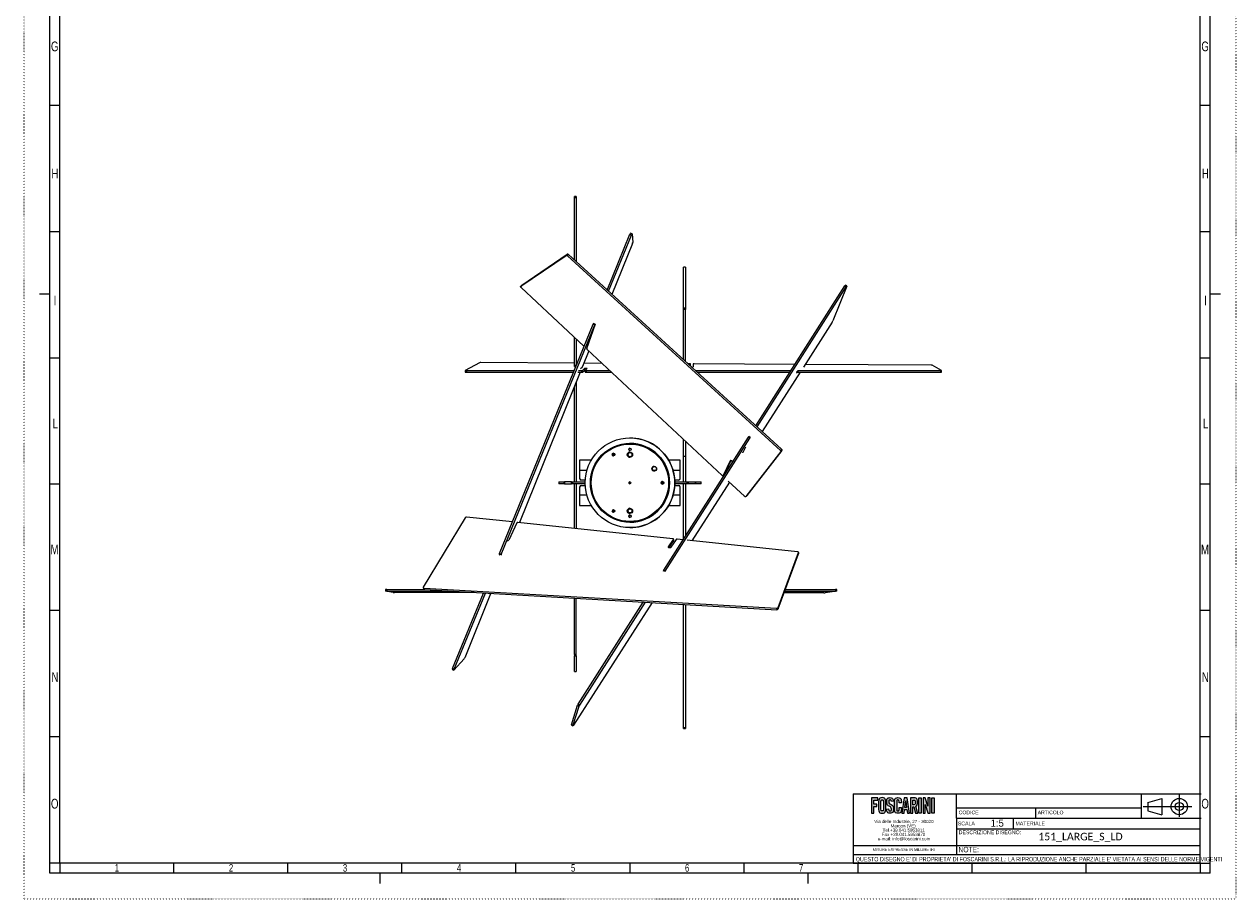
# Model space of a CAD drawing. Header units: millimetres. Extents: x 0 to 594, y 0 to 841.
# Tile 1 of 2: x 0 to 594, y 0 to 429. Entities that reach past the tile are written whole.
import ezdxf
from ezdxf.enums import TextEntityAlignment as Align

# ---------------------------------------------------------------- set-up
doc = ezdxf.new("R2010")
doc.units = ezdxf.units.MM
doc.linetypes.add('SLD-Punti', pattern=[0.635, 0, -0.635])
doc.linetypes.add('SLD-Solido', pattern=[0])
for name, color, linetype in [('CARTIGLIO', 7, 'SLD-Solido'), ('DEFAULT', 15, 'SLD-Solido'), ('FORMAT', 7, 'SLD-Solido')]:
    doc.layers.add(name, color=color, linetype=linetype)
doc.styles.add('SLDTEXTSTYLE0', font='ARIAL.TTF', dxfattribs={"width": 0.948})
doc.styles.add('SLDTEXTSTYLE1', font='ARIAL.TTF', dxfattribs={"width": 0.8058})
doc.styles.add('SLDTEXTSTYLE2', font='ARIALN.TTF', dxfattribs={"width": 0.87})
doc.styles.add('SLDTEXTSTYLE3', font='CALIBRI.TTF')
doc.styles.get("Standard").update_dxf_attribs({"font": 'GOTHIC.TTF'})

# ---------------------------------------------------------------- blocks, each defined once
blk = doc.blocks.new('SW_NOTE_0')
at = {"layer": 'CARTIGLIO', "color": 0, "insert": (0, 2.39), "char_height": 1.8521, "attachment_point": 1, "style": 'SLDTEXTSTYLE0'}
blk.add_mtext('DESCRIZIONE DISEGNO:', dxfattribs=at)
blk = doc.blocks.new('SW_NOTE_0_1')
at = {"layer": 'CARTIGLIO', "color": 0, "insert": (0, 2.31), "char_height": 1.793, "attachment_point": 1, "style": 'SLDTEXTSTYLE1'}
blk.add_mtext('CODICE', dxfattribs=at)
blk = doc.blocks.new('SW_NOTE_0_2')
at = {"layer": 'CARTIGLIO', "color": 0, "insert": (0, 2.39), "char_height": 1.851, "attachment_point": 1, "style": 'SLDTEXTSTYLE0'}
blk.add_mtext('SCALA', dxfattribs=at)
blk = doc.blocks.new('SW_NOTE_0_3')
at = {"layer": 'CARTIGLIO', "color": 0, "insert": (0, 2.31), "char_height": 1.793, "attachment_point": 1, "style": 'SLDTEXTSTYLE0'}
blk.add_mtext('ARTICOLO', dxfattribs=at)
blk = doc.blocks.new('SW_NOTE_0_4')
at = {"layer": 'CARTIGLIO', "color": 0, "insert": (0, 2.39), "char_height": 1.851, "attachment_point": 1, "style": 'SLDTEXTSTYLE0'}
blk.add_mtext('MATERIALE', dxfattribs=at)
blk = doc.blocks.new('SW_NOTE_0_5')
at = {"layer": 'DEFAULT', "color": 0, "insert": (3.28, 4.51), "char_height": 3.5, "attachment_point": 2, "style": 'SLDTEXTSTYLE0'}
blk.add_mtext('1:5', dxfattribs=at)
blk = doc.blocks.new('SW_NOTE_0_6')
at = {"layer": 'CARTIGLIO', "color": 0, "insert": (14.88, 1.71), "char_height": 1.3229, "attachment_point": 2, "style": 'SLDTEXTSTYLE0'}
blk.add_mtext('MISURE ESPRESSE IN MILLIMETRI', dxfattribs=at)
blk = doc.blocks.new('SW_NOTE_0_7')
at = {"layer": 'CARTIGLIO', "color": 0, "insert": (0, 2.73), "char_height": 2.11667, "attachment_point": 1, "style": 'SLDTEXTSTYLE2'}
blk.add_mtext("QUESTO DISEGNO E' DI PROPRIETA' DI FOSCARINI S.R.L.: LA RIPRODUZIONE ANCHE PARZIALE E' VIETATA AI SENSI DELLE NORME VIGENTI", dxfattribs=at)
blk = doc.blocks.new('SW_NOTE_0_8')
at = {"layer": 'CARTIGLIO', "color": 0, "insert": (0, 3.41), "char_height": 2.646, "attachment_point": 1, "style": 'SLDTEXTSTYLE2'}
blk.add_mtext('NOTE:', dxfattribs=at)
blk = doc.blocks.new('SW_NOTE_0_9')
at = {"color": 0, "linetype": 'Continuous', "lineweight": 0, "char_height": 1.5875, "attachment_point": 2, "style": 'SLDTEXTSTYLE0'}
for s, insert in [('Via delle Industrie, 27 - 30020 ', (14.56, 2.05)), ('Marcon (VE)', (14.17, -0.07)), ('Fax +39.041.5953870 ', (14.39, -4.3)), ('Tel.+39.041.5953811 ', (14.47, -2.19)), ('e-mail: info@foscarini.com', (14.59, -6.42))]:
    blk.add_mtext(s, dxfattribs=dict(at, insert=insert))
blk = doc.blocks.new('Blocco1')
at = {"layer": 'FORMAT'}
for points in [[(-99.41, 46.99), (-97.41, 46.99), (-97.41, 48.13), (-100.55, 48.13), (-100.55, 40.69), (-99.41, 40.69), (-99.41, 43.96), (-97.92, 43.96), (-97.92, 45.1), (-99.41, 45.1)], [(-76.23, 40.69), (-77.37, 40.69), (-77.37, 48.13), (-76.23, 48.13)], [(-71.83, 48.13), (-72.91, 48.13), (-72.91, 43.98), (-74.22, 48.13), (-75.29, 48.13), (-75.29, 40.69), (-74.22, 40.69), (-74.22, 44.8), (-72.91, 40.71), (-72.91, 40.71), (-72.91, 40.69), (-71.83, 40.69)], [(-69.8, 40.69), (-70.94, 40.69), (-70.94, 48.13), (-69.8, 48.13)]]:
    blk.add_hatch(color=256, dxfattribs=at).paths.add_polyline_path(points, flags=0)
h = blk.add_hatch(color=256, dxfattribs=at)
edge = h.paths.add_edge_path(flags=0)
edge.add_spline(control_points=[(-97.07, 42.49), (-97.07, 41.44), (-96.52, 40.59), (-95.35, 40.59), (-94.17, 40.59), (-93.62, 41.44), (-93.62, 42.49)], knot_values=[0, 0, 0, 0, 1, 2, 3, 4, 4, 4, 4], weights=[1, 1, 1, 1, 1, 1, 1], degree=3, periodic=0)
edge.add_line((-93.62, 42.49), (-93.62, 46.32))
edge.add_spline(control_points=[(-93.62, 46.32), (-93.62, 47.37), (-94.17, 48.23), (-95.35, 48.23), (-96.52, 48.23), (-97.07, 47.37), (-97.07, 46.32)], knot_values=[0, 0, 0, 0, 1, 2, 3, 4, 4, 4, 4], weights=[1, 1, 1, 1, 1, 1, 1], degree=3, periodic=0)
edge.add_line((-97.07, 46.32), (-97.07, 42.49))
edge = h.paths.add_edge_path(flags=0)
edge.add_line((-95.94, 42.52), (-95.94, 46.29))
edge.add_spline(control_points=[(-95.94, 46.29), (-95.94, 46.85), (-95.8, 47.12), (-95.35, 47.12), (-94.89, 47.12), (-94.75, 46.85), (-94.75, 46.29)], knot_values=[0, 0, 0, 0, 1, 2, 3, 4, 4, 4, 4], weights=[1, 1, 1, 1, 1, 1, 1], degree=3, periodic=0)
edge.add_line((-94.75, 46.29), (-94.75, 42.52))
edge.add_spline(control_points=[(-94.75, 42.52), (-94.75, 41.97), (-94.89, 41.7), (-95.35, 41.7), (-95.8, 41.7), (-95.94, 41.97), (-95.94, 42.52)], knot_values=[0, 0, 0, 0, 1, 2, 3, 4, 4, 4, 4], weights=[1, 1, 1, 1, 1, 1, 1], degree=3, periodic=0)
h = blk.add_hatch(color=256, dxfattribs=at)
edge = h.paths.add_edge_path(flags=0)
edge.add_spline(control_points=[(-90.84, 46.29), (-90.89, 46.93), (-91.19, 47.12), (-91.44, 47.12), (-91.8, 47.12), (-92.05, 46.85), (-92.05, 46.39), (-92.05, 45.12), (-89.77, 44.51), (-89.77, 42.49), (-89.77, 41.27), (-90.5, 40.59), (-91.55, 40.59), (-92.59, 40.59), (-93.19, 41.54), (-93.23, 42.65)], knot_values=[0, 0, 0, 0, 1, 2, 3, 4, 5, 6, 7, 8, 9, 10, 11, 12, 13, 13, 13, 13], weights=[1, 1, 1, 1, 1, 1, 1, 1, 1, 1, 1, 1, 1, 1, 1, 1], degree=3, periodic=0)
edge.add_line((-93.23, 42.65), (-92.16, 42.82))
edge.add_spline(control_points=[(-92.16, 42.82), (-92.12, 42.07), (-91.85, 41.7), (-91.49, 41.7), (-91.1, 41.7), (-90.84, 41.94), (-90.84, 42.38), (-90.84, 43.85), (-93.12, 44.24), (-93.12, 46.38), (-93.12, 47.56), (-92.49, 48.23), (-91.38, 48.23), (-90.47, 48.23), (-89.87, 47.48), (-89.77, 46.43)], knot_values=[0, 0, 0, 0, 1, 2, 3, 4, 5, 6, 7, 8, 9, 10, 11, 12, 13, 13, 13, 13], weights=[1, 1, 1, 1, 1, 1, 1, 1, 1, 1, 1, 1, 1, 1, 1, 1], degree=3, periodic=0)
edge.add_line((-89.77, 46.43), (-90.84, 46.29))
h = blk.add_hatch(color=256, dxfattribs=at)
edge = h.paths.add_edge_path(flags=0)
edge.add_line((-85.91, 45.64), (-87.05, 45.64))
edge.add_line((-87.05, 45.64), (-87.05, 46.22))
edge.add_spline(control_points=[(-87.05, 46.22), (-87.05, 46.85), (-87.31, 47.12), (-87.6, 47.12), (-88.06, 47.12), (-88.2, 46.85), (-88.2, 46.29)], knot_values=[0, 0, 0, 0, 1, 2, 3, 4, 4, 4, 4], weights=[1, 1, 1, 1, 1, 1, 1], degree=3, periodic=0)
edge.add_line((-88.2, 46.29), (-88.2, 42.52))
edge.add_spline(control_points=[(-88.2, 42.52), (-88.2, 41.97), (-88.06, 41.7), (-87.6, 41.7), (-87.19, 41.7), (-87.05, 41.97), (-87.05, 42.45)], knot_values=[0, 0, 0, 0, 1, 2, 3, 4, 4, 4, 4], weights=[1, 1, 1, 1, 1, 1, 1], degree=3, periodic=0)
edge.add_line((-87.05, 42.45), (-87.05, 43.35))
edge.add_line((-87.05, 43.35), (-85.91, 43.35))
edge.add_line((-85.91, 43.35), (-85.91, 42.49))
edge.add_spline(control_points=[(-85.91, 42.49), (-85.91, 41.44), (-86.46, 40.59), (-87.6, 40.59), (-88.79, 40.59), (-89.34, 41.44), (-89.34, 42.49)], knot_values=[0, 0, 0, 0, 1, 2, 3, 4, 4, 4, 4], weights=[1, 1, 1, 1, 1, 1, 1], degree=3, periodic=0)
edge.add_line((-89.34, 42.49), (-89.34, 46.32))
edge.add_spline(control_points=[(-89.34, 46.32), (-89.34, 47.37), (-88.79, 48.23), (-87.6, 48.23), (-86.46, 48.23), (-85.91, 47.3), (-85.91, 46.19)], knot_values=[0, 0, 0, 0, 1, 2, 3, 4, 4, 4, 4], weights=[1, 1, 1, 1, 1, 1, 1], degree=3, periodic=0)
edge.add_line((-85.91, 46.19), (-85.91, 45.64))
h = blk.add_hatch(color=256, dxfattribs=at)
h.paths.add_polyline_path([(-83.2, 42.37), (-82.93, 40.7), (-81.86, 40.7), (-83.05, 48.14), (-84.48, 48.14), (-85.66, 40.7), (-84.59, 40.7), (-84.33, 42.37)], flags=0)
h.paths.add_polyline_path([(-83.76, 46.65), (-83.37, 43.44), (-84.16, 43.44)], flags=0)
h = blk.add_hatch(color=256, dxfattribs=at)
edge = h.paths.add_edge_path(flags=0)
edge.add_line((-79.03, 40.69), (-77.92, 40.69))
edge.add_line((-77.92, 40.69), (-77.92, 40.69))
edge.add_line((-77.92, 40.69), (-77.92, 40.69))
edge.add_line((-77.92, 40.69), (-77.98, 40.91))
edge.add_line((-77.98, 40.91), (-78.82, 44.06))
edge.add_spline(control_points=[(-78.82, 44.06), (-78.46, 44.26), (-78.07, 44.74), (-78.07, 45.93), (-78.07, 47.52), (-78.69, 48.13), (-79.89, 48.13)], knot_values=[0, 0, 0, 0, 1, 2, 3, 4, 4, 4, 4], weights=[1, 1, 1, 1, 1, 1, 1], degree=3, periodic=0)
edge.add_line((-79.89, 48.13), (-81.39, 48.13))
edge.add_line((-81.39, 48.13), (-81.39, 40.69))
edge.add_line((-81.39, 40.69), (-80.32, 40.69))
edge.add_line((-80.32, 40.69), (-80.32, 43.74))
edge.add_spline(control_points=[(-80.32, 43.74), (-80.16, 43.74), (-79.98, 43.75), (-79.85, 43.76)], knot_values=[0, 0, 0, 0, 1, 1, 1, 1], weights=[1, 1, 1, 1], degree=3, periodic=0)
edge.add_line((-79.85, 43.76), (-79.03, 40.69))
edge = h.paths.add_edge_path(flags=0)
edge.add_spline(control_points=[(-79.94, 47.08), (-79.36, 47.08), (-79.14, 46.82), (-79.14, 45.93), (-79.14, 45.05), (-79.36, 44.79), (-79.94, 44.79)], knot_values=[0, 0, 0, 0, 1, 2, 3, 4, 4, 4, 4], weights=[1, 1, 1, 1, 1, 1, 1], degree=3, periodic=0)
edge.add_line((-79.94, 44.79), (-80.32, 44.79))
edge.add_line((-80.32, 44.79), (-80.32, 47.08))
edge.add_line((-80.32, 47.08), (-79.94, 47.08))
at = {"layer": 'CARTIGLIO', "color": 208, "linetype": 'SLD-Solido', "lineweight": 18, "true_color": 0x400040}
for p, q in [((-109.59, 50.15), (-58.81, 50.15)), ((-58.81, 38.2), (-58.81, 50.15)), ((-58.81, 50.15), (61.25, 50.15)), ((31.84, 38.2), (31.84, 50.15)), ((-58.81, 43.3), (31.84, 43.3)), ((-20.05, 43.3), (-20.05, 38.2)), ((-58.81, 38.2), (-58.81, 24.66)), ((-58.81, 38.2), (61.25, 38.2)), ((-55.6, 40.25), (-55.6, 40.25)), ((-31.12, 38.2), (-31.12, 32.88)), ((-58.81, 32.88), (60.69, 32.88)), ((-58.81, 24.66), (-109.59, 24.66)), ((60.69, 24.66), (-58.81, 24.66)), ((-58.81, 24.66), (-58.81, 20.34)), ((60.69, 20.34), (60.69, 24.66)), ((60.69, 20.29), (60.69, 24.66)), ((-109.59, 20.34), (60.69, 20.34)), ((60.69, 16.08), (60.69, 20.34)), ((60.69, 16.08), (60.69, 20.29)), ((-109.59, 16.08), (60.69, 16.08)), ((-109.59, 16.08), (60.69, 16.08)), ((-109.59, 16.08), (60.69, 16.08))]:
    blk.add_line(p, q, dxfattribs=at)
at = {"layer": 'FORMAT', "color": 208, "true_color": 0x400040}
for p, q in [((-109.59, 50.15), (-109.59, 16.08)), ((35, 45.8), (41.93, 47.8)), ((41.93, 47.8), (41.93, 39.8)), ((50.45, 49.66), (50.45, 38.89)), ((56.65, 43.8), (32.8, 43.8)), ((35, 45.8), (35, 41.8)), ((35, 41.8), (41.93, 39.8))]:
    blk.add_line(p, q, dxfattribs=at)
at = {"layer": 'FORMAT', "color": 7}
for p, q in [((-97.41, 48.13), (-100.55, 48.13)), ((-100.55, 48.13), (-100.55, 40.69)), ((-97.41, 46.99), (-97.41, 48.13)), ((-84.48, 48.14), (-85.66, 40.7)), ((-83.05, 48.14), (-84.48, 48.14)), ((-81.86, 40.7), (-83.05, 48.14)), ((-79.89, 48.13), (-81.39, 48.13)), ((-81.39, 48.13), (-81.39, 40.69)), ((-77.37, 40.69), (-77.37, 48.13)), ((-77.37, 48.13), (-76.23, 48.13)), ((-76.23, 48.13), (-76.23, 40.69)), ((-74.22, 48.13), (-75.29, 48.13)), ((-75.29, 48.13), (-75.29, 40.69)), ((-72.91, 43.98), (-74.22, 48.13)), ((-72.91, 48.13), (-72.91, 43.98)), ((-71.83, 48.13), (-72.91, 48.13)), ((-71.83, 40.69), (-71.83, 48.13)), ((-70.94, 40.69), (-70.94, 48.13)), ((-70.94, 48.13), (-69.8, 48.13)), ((-69.8, 48.13), (-69.8, 40.69)), ((-99.41, 45.1), (-99.41, 46.99)), ((-99.41, 46.99), (-97.41, 46.99)), ((-97.92, 45.1), (-99.41, 45.1)), ((-99.41, 40.69), (-99.41, 43.96)), ((-99.41, 43.96), (-97.92, 43.96)), ((-97.92, 43.96), (-97.92, 45.1)), ((-97.07, 46.32), (-97.07, 42.49)), ((-95.94, 42.52), (-95.94, 46.29)), ((-94.75, 46.29), (-94.75, 42.52)), ((-93.62, 42.49), (-93.62, 46.32)), ((-93.23, 42.65), (-92.16, 42.82)), ((-89.77, 46.43), (-90.84, 46.29)), ((-89.34, 42.49), (-89.34, 46.32)), ((-88.2, 46.29), (-88.2, 42.52)), ((-87.05, 45.64), (-87.05, 46.22)), ((-85.91, 45.64), (-87.05, 45.64)), ((-87.05, 42.45), (-87.05, 43.35)), ((-87.05, 43.35), (-85.91, 43.35)), ((-85.91, 46.19), (-85.91, 45.64)), ((-85.91, 43.35), (-85.91, 42.49)), ((-84.59, 40.7), (-84.33, 42.37)), ((-84.33, 42.37), (-83.2, 42.37)), ((-84.16, 43.44), (-83.76, 46.65)), ((-83.37, 43.44), (-84.16, 43.44)), ((-83.76, 46.65), (-83.37, 43.44)), ((-83.2, 42.37), (-82.93, 40.7)), ((-80.32, 44.79), (-80.32, 47.08)), ((-80.32, 47.08), (-79.94, 47.08)), ((-79.94, 44.79), (-80.32, 44.79)), ((-80.32, 40.69), (-80.32, 43.74)), ((-79.85, 43.76), (-79.03, 40.69)), ((-77.98, 40.91), (-78.82, 44.06)), ((-74.22, 40.69), (-74.22, 44.8)), ((-74.22, 44.8), (-72.91, 40.71)), ((-100.55, 40.69), (-99.41, 40.69)), ((-85.66, 40.7), (-84.59, 40.7)), ((-82.93, 40.7), (-81.86, 40.7)), ((-81.39, 40.69), (-80.32, 40.69)), ((-79.03, 40.69), (-77.92, 40.69)), ((-77.92, 40.69), (-77.98, 40.91)), ((-77.92, 40.69), (-77.92, 40.69)), ((-77.92, 40.69), (-77.92, 40.69)), ((-76.23, 40.69), (-77.37, 40.69)), ((-75.29, 40.69), (-74.22, 40.69)), ((-72.91, 40.71), (-72.91, 40.71)), ((-72.91, 40.71), (-72.91, 40.69)), ((-72.91, 40.69), (-71.83, 40.69)), ((-69.8, 40.69), (-70.94, 40.69))]:
    blk.add_line(p, q, dxfattribs=at)
at = {"layer": 'FORMAT', "color": 208, "true_color": 0x400040}
for radius in [4, 2]:
    blk.add_circle((50.45, 43.88), radius, dxfattribs=at)
at = {"layer": 'FORMAT', "color": 7}
for points in [[(-93.62, 46.32), (-93.62, 47.37), (-94.17, 48.23), (-95.35, 48.23), (-96.52, 48.23), (-97.07, 47.37), (-97.07, 46.32)], [(-92.16, 42.82), (-92.12, 42.07), (-91.85, 41.7), (-91.49, 41.7), (-91.1, 41.7), (-90.84, 41.94), (-90.84, 42.38), (-90.84, 43.85), (-93.12, 44.24), (-93.12, 46.38), (-93.12, 47.56), (-92.49, 48.23), (-91.38, 48.23), (-90.47, 48.23), (-89.87, 47.48), (-89.77, 46.43)], [(-89.34, 46.32), (-89.34, 47.37), (-88.79, 48.23), (-87.6, 48.23), (-86.46, 48.23), (-85.91, 47.3), (-85.91, 46.19)], [(-78.82, 44.06), (-78.46, 44.26), (-78.07, 44.74), (-78.07, 45.93), (-78.07, 47.52), (-78.69, 48.13), (-79.89, 48.13)], [(-97.07, 42.49), (-97.07, 41.44), (-96.52, 40.59), (-95.35, 40.59), (-94.17, 40.59), (-93.62, 41.44), (-93.62, 42.49)], [(-95.94, 46.29), (-95.94, 46.85), (-95.8, 47.12), (-95.35, 47.12), (-94.89, 47.12), (-94.75, 46.85), (-94.75, 46.29)], [(-94.75, 42.52), (-94.75, 41.97), (-94.89, 41.7), (-95.35, 41.7), (-95.8, 41.7), (-95.94, 41.97), (-95.94, 42.52)], [(-90.84, 46.29), (-90.89, 46.93), (-91.19, 47.12), (-91.44, 47.12), (-91.8, 47.12), (-92.05, 46.85), (-92.05, 46.39), (-92.05, 45.12), (-89.77, 44.51), (-89.77, 42.49), (-89.77, 41.27), (-90.5, 40.59), (-91.55, 40.59), (-92.59, 40.59), (-93.19, 41.54), (-93.23, 42.65)], [(-85.91, 42.49), (-85.91, 41.44), (-86.46, 40.59), (-87.6, 40.59), (-88.79, 40.59), (-89.34, 41.44), (-89.34, 42.49)], [(-87.05, 46.22), (-87.05, 46.85), (-87.31, 47.12), (-87.6, 47.12), (-88.06, 47.12), (-88.2, 46.85), (-88.2, 46.29)], [(-88.2, 42.52), (-88.2, 41.97), (-88.06, 41.7), (-87.6, 41.7), (-87.19, 41.7), (-87.05, 41.97), (-87.05, 42.45)], [(-80.32, 43.74), (-80.16, 43.74), (-79.98, 43.75), (-79.85, 43.76)], [(-79.94, 47.08), (-79.36, 47.08), (-79.14, 46.82), (-79.14, 45.93), (-79.14, 45.05), (-79.36, 44.79), (-79.94, 44.79)]]:
    blk.add_open_spline(points, degree=3, dxfattribs=at)
at = {"color": 7, "linetype": 'Continuous', "lineweight": 0}
blk.add_blockref('SW_NOTE_0_9', (-99.23, 35.28), dxfattribs=at)
at = {"layer": 'CARTIGLIO', "color": 7, "true_color": 0xffffff}
for name, p in [('SW_NOTE_0_1', (-57.8, 39.57)), ('SW_NOTE_0_3', (-19.02, 39.57)), ('SW_NOTE_0_2', (-58.21, 34.1)), ('SW_NOTE_0_4', (-29.93, 34.1)), ('SW_NOTE_0', (-57.8, 29.75)), ('SW_NOTE_0_8', (-57.9, 20.65)), ('SW_NOTE_0_7', (-108.3, 16.36)), ('SW_NOTE_0_6', (-99.59, 21.72))]:
    blk.add_blockref(name, p, dxfattribs=at)
at = {"layer": 'DEFAULT', "color": 13, "true_color": 0xff5757}
blk.add_blockref('SW_NOTE_0_5', (-42.16, 32.98), dxfattribs=at)
at = {"layer": 'FORMAT', "color": 7, "style": 'SLDTEXTSTYLE3'}
blk.add_attdef('AUTOATTR2', text='', height=3.7, dxfattribs=at).set_placement((-1.27, 31.11), align=Align.TOP_CENTER)
at = {"layer": 'FORMAT', "color": 7}
for tag in ['AUTOATTR0', 'AUTOATTR1']:
    blk.add_attdef(tag, (0, 0), '', height=3.53, dxfattribs=at)

msp = doc.modelspace()

# ---------------------------------------------------------------- linework, layer by layer
at = {"color": 7, "linetype": 'SLD-Punti', "lineweight": 18}
for p, q in [((0.001, -0.001), (0.001, 841)), ((594.499, 841), (594.499, -0.001)), ((0.001, -0.001), (594.499, -0.001))]:
    msp.add_line(p, q, dxfattribs=at)
at = {"color": 7, "linetype": 'SLD-Solido', "lineweight": 18}
for p, q in [((12.501, 12.499), (12.501, 828.499)), ((582.001, 12.499), (582.001, 828.499)), ((17.501, 17.499), (17.501, 823.499)), ((577.001, 17.499), (577.001, 823.499)), ((17.501, 389.499), (12.501, 389.499)), ((582.001, 389.499), (577.001, 389.499)), ((582.001, 389.499), (577.001, 389.499)), ((17.501, 327.499), (12.501, 327.499)), ((582.001, 327.499), (577.001, 327.499)), ((582.001, 327.499), (577.001, 327.499)), ((7.501, 296.999), (12.501, 296.999)), ((582.001, 296.999), (587.001, 296.999)), ((17.501, 265.499), (12.501, 265.499)), ((582.001, 265.499), (577.001, 265.499)), ((582.001, 265.499), (577.001, 265.499)), ((17.501, 203.499), (12.501, 203.499)), ((582.001, 203.499), (577.001, 203.499)), ((582.001, 203.499), (577.001, 203.499)), ((17.501, 141.499), (12.501, 141.499)), ((582.001, 141.499), (577.001, 141.499)), ((582.001, 141.499), (577.001, 141.499)), ((17.501, 79.499), (12.501, 79.499)), ((582.001, 79.499), (577.001, 79.499)), ((582.001, 79.499), (577.001, 79.499)), ((17.501, 17.499), (12.501, 17.499)), ((17.501, 17.499), (12.501, 17.499)), ((582.001, 12.499), (12.501, 12.499)), ((577.001, 17.499), (17.501, 17.499)), ((17.501, 17.499), (17.501, 12.499)), ((73.451, 12.499), (73.451, 17.499)), ((129.401, 12.499), (129.401, 17.499)), ((174.499, 12.499), (174.499, 7.499)), ((185.351, 12.499), (185.351, 17.499)), ((241.301, 12.499), (241.301, 17.499)), ((297.251, 12.499), (297.251, 17.499)), ((353.201, 12.499), (353.201, 17.499)), ((384.499, 12.499), (384.499, 7.499)), ((409.151, 12.499), (409.151, 17.499)), ((465.101, 12.499), (465.101, 17.499)), ((521.051, 12.499), (521.051, 17.499)), ((577.001, 17.499), (577.001, 12.499)), ((577.001, 17.499), (582.001, 17.499))]:
    msp.add_line(p, q, dxfattribs=at)
at = {"color": 7, "linetype": 'SLD-Solido', "lineweight": 25}
for p, q in [((270.909, 344.813), (270.01, 344.813)), ((270.01, 344.379), (270.01, 344.813)), ((270.909, 344.813), (270.909, 344.379)), ((270.01, 313.517), (270.01, 344.379)), ((270.909, 344.379), (270.909, 312.696)), ((286.005, 298.906), (297.156, 326.246)), ((286.712, 298.261), (297.988, 325.905)), ((298.451, 321.749), (288.341, 296.773)), ((298.247, 326.467), (297.415, 326.807)), ((298.248, 326.464), (298.635, 322.262)), ((243.673, 300.723), (265.854, 315.898)), ((244.167, 301.284), (266.349, 316.458)), ((266.504, 315.708), (371.08, 220.184)), ((266.998, 316.268), (371.575, 220.745)), ((324.435, 310.124), (323.535, 310.124)), ((323.535, 310.09), (323.535, 310.124)), ((323.535, 290.111), (323.535, 310.09)), ((324.435, 310.124), (324.435, 310.09)), ((324.435, 310.09), (324.435, 290.111)), ((244.132, 301.253), (243.638, 300.692)), ((274.577, 271.322), (243.844, 300.067)), ((244.132, 301.253), (244.167, 301.284)), ((358.941, 232.284), (402.624, 300.879)), ((359.615, 231.669), (403.385, 300.403)), ((403.682, 300.792), (396.854, 283.721)), ((403.688, 300.822), (402.927, 301.298)), ((323.535, 289.396), (323.535, 290.111)), ((323.535, 264.626), (323.535, 289.396)), ((324.435, 290.111), (324.435, 289.396)), ((324.435, 263.804), (324.435, 289.396)), ((233.204, 169.451), (279.156, 282.113)), ((234.036, 169.11), (279.987, 281.772)), ((280.16, 282.11), (277.924, 275.516)), ((280.182, 282.194), (279.35, 282.534)), ((396.509, 283.124), (382.336, 261.042)), ((270.01, 261.968), (270.01, 275.594)), ((270.909, 274.753), (270.909, 261.968)), ((276.102, 270.144), (278.193, 276.31)), ((277.089, 268.973), (274.004, 261.352)), ((342.394, 207.894), (276.285, 269.725)), ((223.328, 263.205), (216.419, 259.456)), ((270.01, 262.976), (223.984, 263.236)), ((270.01, 261.394), (270.01, 261.968)), ((271.347, 262.968), (270.909, 262.97)), ((270.909, 261.968), (270.909, 261.894)), ((283.583, 262.899), (274.792, 262.949)), ((326.518, 262.656), (325.686, 262.661)), ((326.924, 261.53), (326.924, 262.631)), ((328.273, 262.618), (328.273, 261.129)), ((378.097, 262.365), (328.767, 262.644)), ((445.028, 261.987), (383.166, 262.336)), ((450.172, 259.456), (445.565, 261.956)), ((216.416, 259.453), (216.416, 258.554)), ((217.016, 259.418), (269.899, 259.418)), ((217.016, 258.52), (269.533, 258.52)), ((272.858, 258.52), (242.969, 184.681)), ((270.01, 261.394), (270.705, 261.394)), ((271.579, 258.52), (273.437, 258.52)), ((271.944, 259.418), (273.437, 259.418)), ((272.976, 260.25), (272.961, 260.228)), ((273.802, 260.908), (272.976, 260.25)), ((273.886, 259.442), (274.951, 260.29)), ((273.886, 258.544), (274.951, 259.392)), ((275.242, 259.444), (275.242, 258.546)), ((276.297, 260.285), (275.243, 259.446)), ((275.692, 259.418), (287.305, 259.418)), ((275.692, 258.52), (288.265, 258.52)), ((329.236, 259.418), (376.221, 259.418)), ((330.219, 258.52), (375.649, 258.52)), ((380.717, 258.52), (362.054, 229.441)), ((379.022, 258.165), (379.673, 258.52)), ((379.144, 259.023), (379.144, 258.546)), ((379.594, 259.418), (449.576, 259.418)), ((379.594, 258.52), (449.576, 258.52)), ((450.175, 258.554), (450.175, 259.453)), ((270.01, 204.705), (270.01, 251.484)), ((270.909, 253.707), (270.909, 204.705)), ((313.805, 161.406), (355.334, 226.619)), ((314.566, 160.929), (356.095, 226.143)), ((356.21, 226.529), (355.562, 226.934)), ((323.535, 217.31), (323.535, 225.533)), ((324.435, 224.691), (324.435, 217.31)), ((353.909, 221.758), (352.552, 219.124)), ((371.797, 220.119), (354.575, 198.021)), ((278.255, 215.402), (272.455, 215.402)), ((272.455, 215.402), (272.455, 210.287)), ((289.222, 218.511), (289.222, 218.511)), ((289.222, 217.711), (289.222, 217.711)), ((321.932, 215.402), (316.189, 215.402)), ((321.932, 210.287), (321.932, 215.402)), ((323.535, 217.31), (324.435, 217.31)), ((323.535, 204.705), (323.535, 217.31)), ((324.435, 217.31), (324.435, 204.705)), ((346.441, 215.041), (342.936, 207.801)), ((346.725, 215.169), (343.43, 208.361)), ((371.303, 219.558), (354.081, 197.461)), ((272.455, 210.287), (272.455, 206.427)), ((321.932, 206.427), (321.932, 210.287)), ((342.915, 207.768), (343.409, 208.329)), ((343.43, 208.361), (343.409, 208.329)), ((262.343, 204.705), (262.343, 203.805)), ((262.343, 204.705), (264.968, 204.705)), ((262.343, 204.705), (262.343, 204.705)), ((264.968, 203.805), (262.343, 203.805)), ((262.343, 203.805), (262.343, 203.805)), ((264.968, 204.705), (265.072, 204.705)), ((265.072, 203.805), (264.968, 203.805)), ((265.072, 204.705), (265.072, 203.805)), ((268.548, 204.705), (265.072, 204.705)), ((265.072, 204.705), (265.072, 204.705)), ((265.072, 203.805), (268.548, 203.805)), ((265.072, 203.805), (265.072, 203.805)), ((268.548, 204.705), (269.148, 204.705)), ((269.148, 203.805), (268.548, 203.805)), ((269.148, 204.705), (275.227, 204.705)), ((275.227, 203.805), (269.148, 203.805)), ((270.01, 181.852), (270.01, 203.805)), ((270.909, 203.805), (270.909, 181.758)), ((272.455, 206.427), (272.455, 206.341)), ((272.455, 202.083), (272.455, 202.169)), ((273.355, 205.69), (275.269, 205.69)), ((275.263, 205.604), (273.355, 205.604)), ((273.355, 202.905), (275.263, 202.905)), ((275.269, 202.819), (273.355, 202.819)), ((313.222, 204.655), (313.222, 204.655)), ((313.222, 203.855), (313.222, 203.855)), ((319.175, 205.69), (321.033, 205.69)), ((321.033, 202.819), (319.175, 202.819)), ((321.033, 205.604), (319.181, 205.604)), ((319.181, 202.905), (321.033, 202.905)), ((319.217, 204.705), (325.296, 204.705)), ((325.296, 203.805), (319.217, 203.805)), ((321.932, 206.427), (321.932, 206.341)), ((321.932, 202.083), (321.932, 202.169)), ((323.535, 176.685), (323.535, 203.805)), ((324.435, 203.805), (324.435, 178.098)), ((325.296, 204.705), (325.896, 204.705)), ((325.896, 203.805), (325.296, 203.805)), ((325.896, 204.705), (329.372, 204.705)), ((329.372, 203.805), (325.896, 203.805)), ((346.037, 204.487), (327.639, 175.821)), ((329.372, 203.805), (329.372, 204.705)), ((329.372, 204.705), (329.372, 204.705)), ((329.372, 204.705), (329.477, 204.705)), ((329.372, 203.805), (329.372, 203.805)), ((329.477, 203.805), (329.372, 203.805)), ((329.477, 204.705), (332.101, 204.705)), ((332.101, 203.805), (329.477, 203.805)), ((332.101, 203.805), (332.101, 204.705)), ((332.101, 204.705), (332.101, 204.705)), ((332.101, 203.805), (332.101, 203.805)), ((353.379, 197.62), (345.368, 205.113)), ((272.455, 202.083), (272.455, 198.223)), ((272.455, 198.223), (272.455, 193.108)), ((321.932, 198.223), (321.932, 202.083)), ((321.932, 193.108), (321.932, 198.223)), ((354.073, 197.452), (354.568, 198.013)), ((354.575, 198.021), (354.568, 198.013)), ((272.455, 193.108), (278.255, 193.108)), ((289.222, 190.798), (289.222, 190.798)), ((316.189, 193.108), (321.932, 193.108)), ((216.354, 187.103), (195.82, 152.939)), ((239.562, 185.038), (217.096, 187.389)), ((241.65, 184.524), (237.72, 176.13)), ((318.295, 176.799), (242.218, 184.76)), ((289.222, 189.998), (289.222, 189.998)), ((297.222, 185.055), (297.222, 185.055)), ((297.222, 184.855), (297.222, 184.855)), ((237.269, 175.899), (237.223, 175.799)), ((316.116, 172.797), (318.563, 176.457)), ((316.376, 172.311), (318.673, 175.747)), ((319.873, 176.373), (317.343, 172.589)), ((318.708, 175.885), (318.599, 176.595)), ((323.276, 176.278), (320.422, 176.576)), ((379.51, 170.393), (325.286, 176.068)), ((233.058, 169.039), (233.316, 168.934)), ((369.894, 143.001), (379.902, 170.004)), ((370.004, 142.291), (380.012, 169.294)), ((380.025, 169.412), (379.915, 170.122)), ((313.555, 160.958), (313.766, 160.826)), ((177.257, 151.905), (177.257, 151.006)), ((181.094, 150.446), (177.26, 151.005)), ((177.857, 151.913), (195.975, 151.913)), ((177.857, 151.013), (209.901, 151.013)), ((220.855, 150.39), (181.633, 150.439)), ((195.781, 152.769), (195.891, 152.059)), ((196.228, 152.494), (369.169, 142.66)), ((196.338, 151.784), (369.279, 141.95)), ((210.203, 113.057), (225.327, 150.136)), ((211.035, 112.716), (226.275, 150.082)), ((228.804, 149.685), (216.129, 118.373)), ((392.383, 150.176), (372.936, 150.2)), ((373.237, 151.013), (398.081, 151.013)), ((373.57, 151.913), (398.081, 151.913)), ((398.679, 151.005), (393.039, 150.183)), ((398.681, 151.006), (398.681, 151.905)), ((308.131, 145.427), (269.511, 85.256)), ((270.01, 120.021), (270.01, 147.595)), ((270.909, 120.021), (270.909, 147.544)), ((271.888, 95.584), (303.787, 145.674)), ((272.65, 95.108), (304.814, 145.616)), ((323.535, 84.027), (323.535, 144.551)), ((324.435, 144.5), (324.435, 84.027)), ((270.01, 120.021), (270.01, 119.261)), ((270.01, 111.604), (270.01, 119.261)), ((270.909, 119.261), (270.909, 120.021)), ((270.909, 119.261), (270.909, 111.604)), ((215.862, 117.782), (210.844, 112.17)), ((210.007, 112.508), (210.839, 112.167)), ((270.01, 111.599), (270.01, 111.604)), ((270.01, 111.599), (270.909, 111.599)), ((270.909, 111.604), (270.909, 111.599)), ((268.467, 85.359), (271.557, 95.004)), ((269.228, 84.883), (272.319, 94.528)), ((268.465, 85.342), (269.227, 84.866)), ((323.535, 83.575), (323.535, 84.027)), ((323.535, 83.575), (324.435, 83.575)), ((324.435, 84.027), (324.435, 83.575))]:
    msp.add_line(p, q, dxfattribs=at)
at = {"color": 8, "linetype": 'SLD-Solido', "lineweight": 18}
for p, q in [((270.01, 344.379), (270.909, 344.379)), ((297.156, 326.246), (297.988, 325.905)), ((266.349, 316.458), (265.854, 315.898)), ((266.504, 315.708), (266.998, 316.268)), ((324.435, 310.09), (323.535, 310.09)), ((244.167, 301.284), (243.673, 300.723)), ((402.624, 300.879), (403.385, 300.403)), ((323.535, 290.111), (324.435, 290.111)), ((324.435, 289.396), (323.535, 289.396)), ((279.156, 282.113), (279.987, 281.772)), ((270.01, 261.968), (270.909, 261.968)), ((217.016, 259.418), (217.016, 258.52)), ((273.437, 259.418), (273.437, 258.52)), ((273.886, 259.442), (273.886, 258.544)), ((274.951, 260.29), (274.951, 259.392)), ((275.692, 259.418), (275.692, 258.52)), ((379.015, 258.17), (379.022, 258.165)), ((379.594, 259.418), (379.594, 258.52)), ((449.576, 259.418), (449.576, 258.52)), ((355.334, 226.619), (356.095, 226.143)), ((297.222, 223.655), (297.222, 223.455)), ((297.222, 223.255), (297.222, 223.455)), ((371.575, 220.745), (371.08, 220.184)), ((371.797, 220.119), (371.303, 219.558)), ((346.517, 215.127), (346.441, 215.041)), ((276.065, 210.287), (272.455, 210.287)), ((309.764, 210.287), (308.582, 210.287)), ((321.932, 210.287), (318.379, 210.287)), ((343.43, 208.361), (342.936, 207.801)), ((262.343, 204.705), (262.343, 203.805)), ((264.968, 203.805), (264.968, 204.705)), ((265.072, 203.805), (265.072, 204.705)), ((268.548, 203.805), (268.548, 204.705)), ((269.148, 203.805), (269.148, 204.705)), ((273.355, 205.69), (273.355, 205.604)), ((273.355, 202.819), (273.355, 202.905)), ((321.033, 205.604), (321.033, 205.69)), ((321.033, 202.819), (321.033, 202.905)), ((325.296, 203.805), (325.296, 204.705)), ((325.896, 203.805), (325.896, 204.705)), ((329.372, 203.805), (329.372, 204.705)), ((329.477, 203.805), (329.477, 204.705)), ((332.101, 203.805), (332.101, 204.705)), ((276.065, 198.223), (272.455, 198.223)), ((321.932, 198.223), (318.379, 198.223)), ((354.575, 198.021), (354.081, 197.461)), ((316.116, 172.797), (316.176, 172.409)), ((318.563, 176.457), (318.673, 175.747)), ((233.204, 169.451), (234.036, 169.11)), ((379.902, 170.004), (380.012, 169.294)), ((313.805, 161.406), (314.566, 160.929)), ((177.857, 151.913), (177.857, 151.013)), ((196.338, 151.784), (196.228, 152.494)), ((398.081, 151.913), (398.081, 151.013)), ((369.894, 143.001), (370.004, 142.291)), ((369.169, 142.66), (369.279, 141.95)), ((270.909, 120.021), (270.01, 120.021)), ((270.01, 119.261), (270.909, 119.261)), ((210.203, 113.057), (211.035, 112.716)), ((270.01, 111.604), (270.909, 111.604)), ((271.888, 95.584), (272.65, 95.108)), ((271.557, 95.004), (272.319, 94.528)), ((268.467, 85.359), (269.228, 84.883)), ((323.535, 84.027), (324.435, 84.027))]:
    msp.add_line(p, q, dxfattribs=at)
at = {"color": 7, "linetype": 'SLD-Solido', "lineweight": 25, "flags": 128}
for points in [[(243.844, 300.067), (243.759, 300.156), (243.688, 300.251), (243.634, 300.348), (243.6, 300.443), (243.587, 300.531), (243.595, 300.61), (243.624, 300.675), (243.673, 300.723)], [(403.385, 300.403), (403.454, 300.509), (403.518, 300.606), (403.576, 300.689), (403.624, 300.755), (403.66, 300.799), (403.682, 300.821), (403.69, 300.818), (403.682, 300.792)], [(279.987, 281.772), (280.035, 281.887), (280.081, 281.993), (280.121, 282.083), (280.153, 282.149), (280.174, 282.186), (280.182, 282.192), (280.178, 282.166), (280.16, 282.11)], [(274.713, 271.22), (274.657, 271.256), (274.577, 271.322)], [(274.792, 262.949), (274.699, 262.948), (274.65, 262.948)], [(371.08, 220.184), (371.159, 220.104), (371.227, 220.019), (371.281, 219.931), (371.32, 219.843), (371.342, 219.759), (371.346, 219.682), (371.333, 219.614), (371.303, 219.558)], [(371.575, 220.745), (371.653, 220.665), (371.721, 220.579), (371.775, 220.491), (371.814, 220.404), (371.836, 220.32), (371.84, 220.243), (371.827, 220.175), (371.797, 220.119)], [(347.542, 214.383), (347.513, 214.525), (347.431, 214.69), (347.305, 214.85), (347.146, 214.99), (346.972, 215.096), (346.798, 215.157), (346.642, 215.168), (346.519, 215.128), (346.441, 215.041)], [(352.552, 219.124), (352.512, 219.04), (352.507, 219.024)], [(342.936, 207.801), (342.903, 207.756), (342.853, 207.727), (342.79, 207.714), (342.717, 207.719), (342.636, 207.741), (342.553, 207.779), (342.471, 207.831), (342.394, 207.894)], [(354.081, 197.461), (354.029, 197.415), (353.959, 197.387), (353.876, 197.38), (353.781, 197.392), (353.68, 197.424), (353.576, 197.474), (353.475, 197.54), (353.379, 197.62)], [(237.282, 175.815), (237.291, 175.839), (237.334, 175.964), (237.354, 176.037), (237.35, 176.05), (237.32, 176.003), (237.269, 175.899)], [(317.343, 172.589), (317.231, 172.47), (317.069, 172.373), (316.874, 172.308), (316.664, 172.28), (316.462, 172.292), (316.285, 172.344), (316.152, 172.429), (316.076, 172.541), (316.063, 172.668), (316.116, 172.797)], [(318.563, 176.457), (318.591, 176.514), (318.6, 176.571), (318.59, 176.626), (318.562, 176.677), (318.515, 176.722), (318.454, 176.758), (318.379, 176.784), (318.295, 176.799)], [(379.902, 170.004), (379.917, 170.072), (379.912, 170.138), (379.886, 170.201), (379.842, 170.258), (379.779, 170.308), (379.701, 170.347), (379.61, 170.376), (379.51, 170.393)], [(380.012, 169.294), (380.027, 169.362), (380.025, 169.412)], [(195.82, 152.939), (195.786, 152.862), (195.78, 152.784), (195.799, 152.71), (195.845, 152.643), (195.914, 152.586), (196.004, 152.54), (196.11, 152.51), (196.228, 152.494)], [(210.844, 112.17), (210.838, 112.17), (210.841, 112.194), (210.855, 112.24), (210.878, 112.307), (210.908, 112.393), (210.946, 112.492), (210.989, 112.601), (211.035, 112.716)], [(268.465, 85.342), (268.465, 85.343), (268.467, 85.359)], [(269.511, 85.256), (269.449, 85.16), (269.391, 85.073), (269.338, 84.998), (269.294, 84.937), (269.26, 84.894), (269.237, 84.87), (269.226, 84.867), (269.228, 84.883)]]:
    msp.add_lwpolyline(points, dxfattribs=at)
at = {"color": 7, "linetype": 'SLD-Solido', "lineweight": 25}
for centre, radius in [((297.222, 204.255), 22), ((297.222, 204.255), 19.4), ((297.222, 204.255), 19.2), ((297.222, 220.655), 0.6), ((297.222, 220.655), 0.52), ((289.222, 218.111), 0.65), ((289.222, 218.111), 0.4), ((297.222, 218.055), 1.3), ((297.222, 218.055), 1), ((309.173, 211.155), 1.15), ((309.173, 211.155), 1.05), ((297.222, 204.255), 0.45), ((313.222, 204.255), 0.65), ((313.222, 204.255), 0.4), ((289.222, 190.398), 0.65), ((289.222, 190.398), 0.4), ((297.222, 190.455), 1.3), ((297.222, 190.455), 1), ((297.222, 187.855), 0.6), ((297.222, 187.855), 0.52)]:
    msp.add_circle(centre, radius, dxfattribs=at)
at = {"color": 8, "linetype": 'SLD-Solido', "lineweight": 18}
msp.add_circle((297.222, 204.255), 19, dxfattribs=at)
at = {"color": 7, "linetype": 'SLD-Solido', "lineweight": 25}
for centre, radius, start, end in [((300.288, 325.142), 3.321, 149.910738, 160.593155), ((300.689, 324.987), 2.853, 148.831631, 161.229421), ((295.13, 323.227), 3.635, 336.00387, 344.598928), ((266.04, 315.327), 0.6, 39.348343, 108.028253), ((266.534, 315.888), 0.6, 39.348343, 108.028253), ((404.103, 300.129), 1.659, 135.154157, 153.120208), ((281.53, 281.274), 2.518, 149.969552, 160.534342), ((392.019, 286.121), 5.399, 326.278852, 333.59464), ((276.558, 270.093), 0.459, 173.691902, 233.498584), ((223.827, 259.541), 3.698, 87.570155, 97.750914), ((326.613, 260.924), 1.735, 79.674296, 93.119887), ((328.636, 260.392), 2.256, 86.660711, 99.254234), ((445.131, 259.05), 2.938, 81.500869, 92.009166), ((216.856, 260.992), 2.477, 259.770549, 273.700759), ((216.845, 261.453), 2.042, 257.961852, 274.789131), ((273.539, 261.745), 2.329, 267.50509, 278.57378), ((273.539, 260.847), 2.329, 267.50509, 278.57378), ((270.873, 262.506), 3.337, 331.375805, 339.775176), ((275.607, 256.067), 4.274, 80.707224, 98.824864), ((275.221, 258.155), 1.266, 89.036852, 102.322301), ((275.575, 260.417), 1.901, 259.928998, 273.54231), ((275.569, 261.088), 1.674, 258.780174, 274.208181), ((327.666, 265.185), 4.102, 266.336645, 278.51598), ((380.272, 257.774), 1.31, 144.602051, 162.638416), ((379.474, 260.375), 1.858, 259.77314, 273.698168), ((379.586, 266.255), 6.837, 268.150653, 270.065831), ((449.746, 261.453), 2.042, 265.210869, 282.038149), ((449.736, 260.992), 2.477, 266.299241, 280.229451), ((297.222, 204.255), 22, 270, 90.00001), ((356.65, 225.908), 1.496, 136.67501, 151.599354), ((357.534, 225.35), 1.643, 137.554996, 151.110359), ((297.222, 204.255), 19.2, 90, 270.00001), ((297.222, 220.655), 0.6, 90, 270), ((297.222, 220.655), 0.52, 90, 270.00001), ((297.222, 204.255), 19.4, 270.00001, 90), ((289.222, 218.111), 0.65, 90, 270.00001), ((289.222, 218.111), 0.4, 30, 90.00001), ((289.222, 218.111), 0.4, 270.00001, 30), ((297.222, 218.055), 1.3, 90, 270), ((297.222, 218.055), 1, 90, 270), ((309.173, 211.155), 1.15, 90, 270), ((309.173, 211.155), 1.05, 90, 270.00001), ((273.281, 206.517), 0.831, 186.243546, 275.111074), ((273.281, 206.431), 0.831, 186.243546, 275.111074), ((273.281, 202.078), 0.831, 84.888926, 173.756454), ((273.281, 201.992), 0.831, 84.888926, 173.756454), ((297.222, 204.255), 0.45, 90, 270), ((313.222, 204.255), 0.65, 90, 270.00001), ((313.222, 204.255), 0.4, 270, 90.00001), ((321.107, 206.517), 0.831, 264.888926, 353.756454), ((321.107, 206.431), 0.831, 264.888926, 353.756454), ((321.107, 202.078), 0.831, 6.243546, 95.111074), ((321.107, 201.992), 0.831, 6.243546, 95.111074), ((289.222, 190.398), 0.65, 90, 270.00001), ((289.222, 190.398), 0.4, 270.00001, 90.00001), ((297.222, 190.455), 1.3, 90, 270), ((297.222, 190.455), 1, 90, 270), ((216.975, 186.594), 0.803, 81.396913, 140.712428), ((242.123, 184.187), 0.581, 80.571973, 144.568472), ((297.222, 187.855), 0.6, 90, 270), ((297.222, 187.855), 0.52, 90.00001, 270), ((237.087, 176.539), 0.754, 277.989274, 327.132064), ((318.519, 175.86), 0.191, 323.666544, 7.532436), ((320.334, 175.97), 0.613, 81.756663, 138.871919), ((235.175, 168.516), 2.181, 154.621804, 166.117758), ((239.765, 166.732), 6.203, 157.45321, 160.591558), ((315.484, 160.177), 2.081, 143.811361, 157.962127), ((319.954, 157.479), 6.398, 147.364072, 150.498008), ((177.698, 140.829), 11.085, 89.180008, 92.280595), ((177.689, 141.577), 9.438, 88.982979, 92.610974), ((181.526, 163.012), 12.573, 268.033819, 270.490428), ((196.293, 152.211), 0.429, 200.730839, 276.007335), ((222.084, 152.424), 7.256, 337.8228, 339.924649), ((392.543, 166.068), 15.893, 269.423998, 271.788827), ((398.24, 140.829), 11.085, 87.719405, 90.819991), ((398.249, 141.577), 9.438, 87.389027, 91.017021), ((369.268, 143.392), 0.738, 262.246043, 328.006753), ((369.378, 142.682), 0.738, 262.246043, 328.006753), ((212.892, 111.788), 2.973, 154.747933, 165.991629), ((211.597, 120.066), 4.839, 331.829114, 339.516896), ((275.689, 93.03), 4.579, 146.097953, 154.46363), ((276.45, 92.554), 4.579, 146.097953, 154.46363)]:
    msp.add_arc(centre, radius, start, end, dxfattribs=at)

# ---------------------------------------------------------------- block references
at = {"layer": 'FORMAT'}
ref = msp.add_blockref('Blocco1', (516.333, 1.418), dxfattribs=at)
ref.add_attrib('AUTOATTR2', '151_LARGE_S_LD', dxfattribs={"color": 7, "height": 3.70417, "style": 'SLDTEXTSTYLE3'}).set_placement((497.586, 27.592), align=Align.BOTTOM_LEFT)

# ---------------------------------------------------------------- texts
at = {"color": 7, "linetype": 'Continuous', "lineweight": 0, "attachment_point": 2, "style": 'SLDTEXTSTYLE2'}
for s, insert, char_height in [('G', (14.963, 420.91), 4.763), ('G', (579.463, 420.91), 4.763), ('H', (15.063, 358.441), 4.763), ('H', (579.563, 358.441), 4.763), ('I', (15.103, 296.06), 4.763), ('I', (579.603, 296.06), 4.763), ('L', (15.227, 235.716), 4.763), ('L', (579.727, 235.716), 4.763), ('M', (14.888, 173.893), 4.763), ('M', (579.388, 173.893), 4.763), ('N', (15.063, 111.261), 4.763), ('N', (579.563, 111.261), 4.763), ('O', (14.963, 49.079), 4.763), ('O', (579.463, 49.079), 4.763), ('1', (45.525, 17.028), 3.704), ('2', (101.475, 17.028), 3.704), ('3', (157.425, 17.028), 3.704), ('4', (213.375, 17.028), 3.704), ('5', (269.325, 17.028), 3.704), ('6', (325.275, 17.028), 3.704), ('7', (381.225, 17.028), 3.704)]:
    msp.add_mtext(s, dxfattribs=dict(at, insert=insert, char_height=char_height))

doc.saveas('drawing.dxf')
